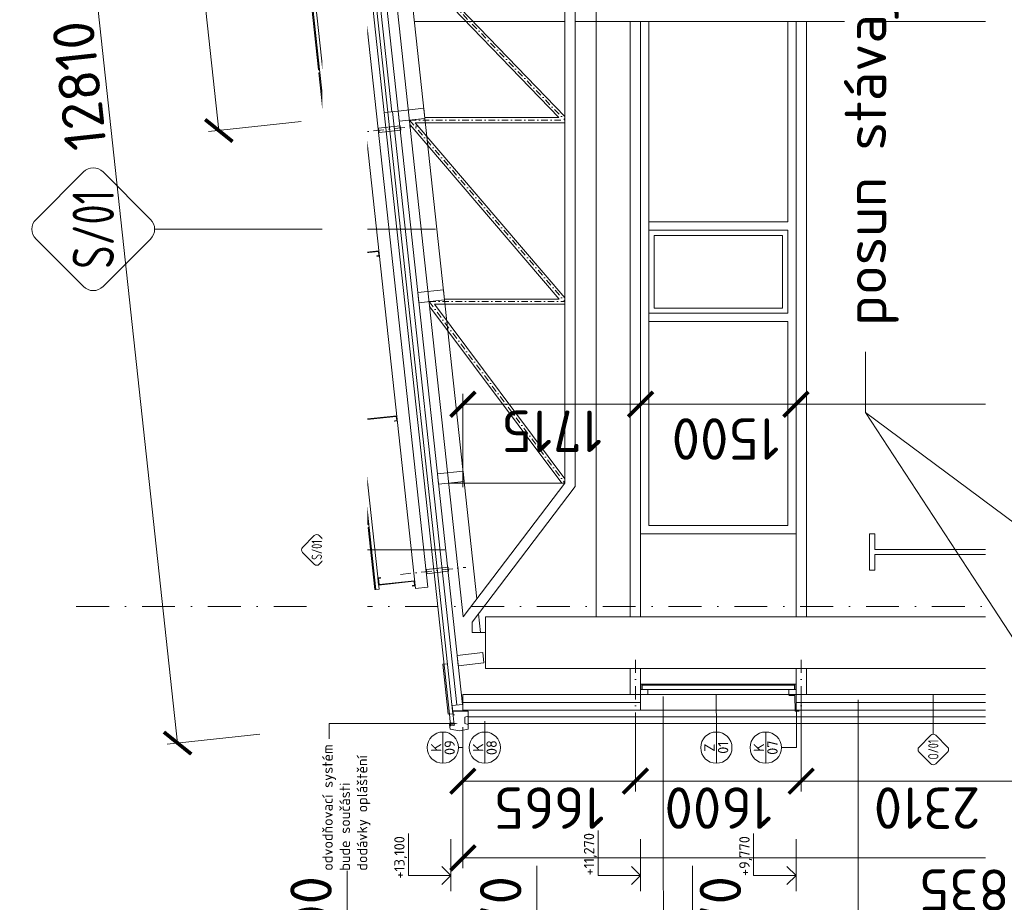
# Model space of a CAD drawing. Header units: millimetres. Extents: x -29085 to 3627694, y -159961 to 2281735.
# Tile 15 of 229: x 115632 to 125134, y 91430 to 99942. Entities that reach past the tile are written whole.
import ezdxf
from ezdxf import colors
from ezdxf.entities.mleader import LeaderData, LeaderLine
from ezdxf.enums import TextEntityAlignment as Align
from ezdxf.math import Vec2, Vec3

# ---------------------------------------------------------------- set-up
doc = ezdxf.new("R2010")
doc.units = ezdxf.units.MM
doc.linetypes.add('CENTERX2', pattern=[101.6, 63.5, -12.7, 12.7, -12.7])
doc.linetypes.add('DASHDOT', pattern=[25.4, 12.7, -6.35, 0, -6.35])
for name, color, linetype, lineweight in [('A99_FVE_řez', 6, 'Continuous', 5), ('A99_N_kce-pohl', 1, 'Continuous', 9), ('A99_N_kce-rez-sil', 6, 'Continuous', 18), ('A99_N_kce-rez-ten', 4, 'Continuous', 9), ('A99_N_koty-200', 5, 'Continuous', 5), ('A99_N_koty-200-vysk', 6, 'Continuous', 9), ('A99_N_koty-50-vysk', 160, 'Continuous', 9), ('A99_N_sraf', 252, 'Continuous', 0), ('A99_N_txt-popis-50', 240, 'Continuous', 9), ('A99_N_znaceni 200', 5, 'Continuous', 5), ('A99_N_znaceni 50', 5, 'Continuous', 5), ('A99_S_kce-pohl', 7, 'Continuous', 5), ('A99_S_kce-rez-sil', 7, 'Continuous', 15), ('A99_S_osy', 1, 'CENTERX2', 5)]:
    doc.layers.add(name, color=color, linetype=linetype, lineweight=lineweight)
doc.styles.add('A99_kota', font='isocpeur.ttf', dxfattribs={"height": 2})
doc.styles.add('A99_popis', font='isocpeur.ttf')
doc.linetypes.add('IZOLACE', pattern='A,0.00254,-2.54,[134,ltypeshp.shx,S=2.54,R=0,X=-2.54,Y=0],-5.08,[134,ltypeshp.shx,S=2.54,R=180,X=2.54,Y=0],-2.54', length=10.16254)
doc.dimstyles.new('A99_kota_200 new', dxfattribs={"dimscale": 200, "dimtxt": 2, "dimasz": 1.2, "dimexe": 0.5, "dimexo": 1.5, "dimgap": 0.3, "dimtad": 1, "dimdec": 0, "dimzin": 3, "dimdsep": 46, "dimtxsty": 'A99_kota', "dimblk": 'ARCHTICK', "dimcen": 2.5, "dimazin": 2, "dimtfac": 0.75, "dimtdec": 0, "dimtmove": 2, "dimatfit": 0, "dimfxl": 4, "dimfxlon": 1, "dimtolj": 1, "dimtzin": 0, "dimlwd": 5, "dimlwe": 5, "dimarcsym": 0})

# ---------------------------------------------------------------- blocks, each defined once
blk = doc.blocks.new('_ArchTick')
at = {"color": 0, "linetype": 'ByBlock', "const_width": 0.15}
blk.add_lwpolyline([(-0.5, -0.5), (0.5, 0.5)], dxfattribs=at)
blk = doc.blocks.new('*D356')
at = {"layer": 'A99_N_koty-200', "color": 0, "linetype": 'Continuous', "lineweight": 5, "transparency": 16777216}
for p, q in [((121624, 96233.3), (121624, 96333.3)), ((123124, 96233.3), (123124, 96333.3)), ((121624, 96233.3), (123124, 96233.3))]:
    blk.add_line(p, q, dxfattribs=at)
at = {"layer": 'Defpoints', "color": 0, "linetype": 'Continuous', "transparency": 16777216}
for p in [(121624, 96233.3), (123124, 96233.3), (123124, 96233.3)]:
    blk.add_point(p, dxfattribs=at)
at = {"layer": 'A99_N_koty-200', "color": 0, "linetype": 'Continuous', "lineweight": 5, "transparency": 16777216, "xscale": 240, "yscale": 240, "zscale": 240, "rotation": 180}
blk.add_blockref('_ArchTick', (121624, 96233.3), dxfattribs=at)
at = {"layer": 'A99_N_koty-200', "color": 0, "linetype": 'Continuous', "lineweight": 5, "transparency": 16777216, "xscale": 240, "yscale": 240, "zscale": 240}
blk.add_blockref('_ArchTick', (123124, 96233.3), dxfattribs=at)
at = {"layer": 'A99_N_koty-200', "color": 0, "linetype": 'Continuous', "transparency": 16777216, "insert": (122444, 95898.3), "char_height": 400, "attachment_point": 5, "rotation": 180, "style": 'A99_kota'}
blk.add_mtext('\\A1;1500', dxfattribs=at)
blk = doc.blocks.new('*D358')
at = {"layer": 'A99_N_koty-200', "color": 0, "linetype": 'Continuous', "lineweight": 5, "transparency": 16777216}
for p, q in [((123124, 95433.3), (123124, 96333.3)), ((132894, 95433.3), (132894, 96333.3)), ((123124, 96233.3), (132894, 96233.3))]:
    blk.add_line(p, q, dxfattribs=at)
at = {"layer": 'Defpoints', "color": 0, "linetype": 'Continuous', "transparency": 16777216}
for p in [(132894, 96233.3), (132894, 94538.3), (123124, 93333.3)]:
    blk.add_point(p, dxfattribs=at)
at = {"layer": 'A99_N_koty-200', "color": 0, "linetype": 'Continuous', "lineweight": 5, "transparency": 16777216, "xscale": 240, "yscale": 240, "zscale": 240, "rotation": 180}
blk.add_blockref('_ArchTick', (123124, 96233.3), dxfattribs=at)
at = {"layer": 'A99_N_koty-200', "color": 0, "linetype": 'Continuous', "lineweight": 5, "transparency": 16777216, "xscale": 240, "yscale": 240, "zscale": 240}
blk.add_blockref('_ArchTick', (132894, 96233.3), dxfattribs=at)
at = {"layer": 'A99_N_koty-200', "color": 0, "linetype": 'Continuous', "transparency": 16777216, "insert": (126286.5, 95955.8), "char_height": 400, "attachment_point": 5, "rotation": 180, "style": 'A99_kota'}
blk.add_mtext('\\A1;9770', dxfattribs=at)
blk = doc.blocks.new('*D360')
at = {"layer": 'A99_N_koty-200', "color": 0, "linetype": 'Continuous', "lineweight": 5, "transparency": 16777216}
for p, q in [((119909, 95433.3), (119909, 96333.3)), ((121624, 95433.3), (121624, 96333.3)), ((121624, 96233.3), (119909, 96233.3))]:
    blk.add_line(p, q, dxfattribs=at)
at = {"layer": 'Defpoints', "color": 0, "linetype": 'Continuous', "transparency": 16777216}
for p in [(119909, 96233.3), (119909, 93333.3), (121624, 93333.3)]:
    blk.add_point(p, dxfattribs=at)
at = {"layer": 'A99_N_koty-200', "color": 0, "linetype": 'Continuous', "lineweight": 5, "transparency": 16777216, "xscale": 240, "yscale": 240, "zscale": 240, "rotation": 180}
blk.add_blockref('_ArchTick', (119909, 96233.3), dxfattribs=at)
at = {"layer": 'A99_N_koty-200', "color": 0, "linetype": 'Continuous', "lineweight": 5, "transparency": 16777216, "xscale": 240, "yscale": 240, "zscale": 240}
blk.add_blockref('_ArchTick', (121624, 96233.3), dxfattribs=at)
at = {"layer": 'A99_N_koty-200', "color": 0, "linetype": 'Continuous', "transparency": 16777216, "insert": (120766.5, 95973.3), "char_height": 400, "attachment_point": 5, "rotation": 180, "style": 'A99_kota'}
blk.add_mtext('\\A1;1715', dxfattribs=at)
blk = doc.blocks.new('*D362')
at = {"layer": 'A99_N_koty-200', "color": 0, "linetype": 'Continuous', "lineweight": 5, "transparency": 16777216}
for p, q in [((119909, 92658.3), (119909, 91758.3)), ((132744, 92658.3), (132744, 91758.3)), ((119909, 91858.3), (132744, 91858.3))]:
    blk.add_line(p, q, dxfattribs=at)
at = {"layer": 'Defpoints', "color": 0, "linetype": 'Continuous', "transparency": 16777216}
for p in [(119909, 93333.3), (132744, 93333.3), (132744, 91858.3)]:
    blk.add_point(p, dxfattribs=at)
at = {"layer": 'A99_N_koty-200', "color": 0, "linetype": 'Continuous', "lineweight": 5, "transparency": 16777216, "xscale": 240, "yscale": 240, "zscale": 240, "rotation": 180}
blk.add_blockref('_ArchTick', (119909, 91858.3), dxfattribs=at)
at = {"layer": 'A99_N_koty-200', "color": 0, "linetype": 'Continuous', "lineweight": 5, "transparency": 16777216, "xscale": 240, "yscale": 240, "zscale": 240}
blk.add_blockref('_ArchTick', (132744, 91858.3), dxfattribs=at)
at = {"layer": 'A99_N_koty-200', "color": 0, "linetype": 'Continuous', "transparency": 16777216, "insert": (124984, 91548.3), "char_height": 400, "attachment_point": 5, "rotation": 180, "style": 'A99_kota'}
blk.add_mtext('\\A1;12835', dxfattribs=at)
blk = doc.blocks.new('*U67')
at = {"color": 0, "linetype": 'ByBlock', "lineweight": -2}
blk.add_line((-3, 0), (7, 0), dxfattribs=at)
for points in [[(0, 0), (0, 5), (0, 5), (9.7, 5)], [(-1.75, 1.75), (0, 0), (1.75, 1.75)]]:
    blk.add_lwpolyline(points, dxfattribs=at)
at = {"color": 0, "linetype": 'ByBlock', "lineweight": -2, "style": 'A99_kota'}
blk.add_attdef('POPIS_001', (9.2, 6.3), '', height=2, rotation=360, dxfattribs=at)
blk.add_attdef('VYSKA', text='', height=2, rotation=360, dxfattribs=at).set_placement((9.2, 4.25), align=Align.TOP_RIGHT)
blk = doc.blocks.new('*U38')
at = {"color": 0, "linetype": 'ByBlock', "lineweight": -2}
blk.add_line((-3, 0), (7, 0), dxfattribs=at)
for points in [[(0, 0), (0, 5), (0, 5), (9.7, 5)], [(-1.75, 1.75), (0, 0), (1.75, 1.75)]]:
    blk.add_lwpolyline(points, dxfattribs=at)
at = {"color": 0, "linetype": 'ByBlock', "lineweight": -2, "style": 'A99_kota'}
blk.add_attdef('VYSKA', text='', height=2, dxfattribs=at).set_placement((9.2, 7.75), align=Align.TOP_RIGHT)
blk.add_attdef('POPIS_001', (9.2, 2.5), '', height=2, dxfattribs=at)
blk = doc.blocks.new('*U43')
at = {"color": 0, "linetype": 'ByBlock', "lineweight": -2}
blk.add_line((-3, 0), (7, 0), dxfattribs=at)
for points in [[(0, 0), (0, 8.2), (0, 8.2), (8.1, 8.2)], [(-1.75, 1.75), (0, 0), (1.75, 1.75)]]:
    blk.add_lwpolyline(points, dxfattribs=at)
at = {"color": 0, "linetype": 'ByBlock', "lineweight": -2, "style": 'A99_kota'}
blk.add_attdef('VYSKA', text='', height=2, dxfattribs=at).set_placement((7.6, 10.95), align=Align.TOP_RIGHT)
blk.add_attdef('POPIS_001', (7.6, 5.7), '', height=2, dxfattribs=at)
blk = doc.blocks.new('*U44')
at = {"color": 0, "linetype": 'ByBlock', "lineweight": -2}
blk.add_line((-3, 0), (7, 0), dxfattribs=at)
for points in [[(0, 0), (0, 8.2), (0, 8.2), (8.7, 8.2)], [(-1.75, 1.75), (0, 0), (1.75, 1.75)]]:
    blk.add_lwpolyline(points, dxfattribs=at)
at = {"color": 0, "linetype": 'ByBlock', "lineweight": -2, "style": 'A99_kota'}
blk.add_attdef('VYSKA', text='', height=2, dxfattribs=at).set_placement((8.2, 10.95), align=Align.TOP_RIGHT)
blk.add_attdef('POPIS_001', (8.2, 5.7), '', height=2, dxfattribs=at)
blk = doc.blocks.new('*D160')
at = {"layer": 'A99_N_koty-200', "color": 0, "linetype": 'Continuous', "lineweight": 5, "transparency": 16777216}
for p, q in [((121574, 93133.3), (121574, 92498.7)), ((119909, 93033.3), (119909, 92498.7)), ((119909, 92598.7), (121574, 92598.7))]:
    blk.add_line(p, q, dxfattribs=at)
at = {"layer": 'Defpoints', "color": 0, "linetype": 'Continuous', "transparency": 16777216}
for p in [(121574, 93433.3), (119909, 93333.3), (121574, 92598.7)]:
    blk.add_point(p, dxfattribs=at)
at = {"layer": 'A99_N_koty-200', "color": 0, "linetype": 'Continuous', "lineweight": 5, "transparency": 16777216, "xscale": 240, "yscale": 240, "zscale": 240}
for p, rotation in [((119909, 92598.7), 179.9999999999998), ((121574, 92598.7), 359.9999999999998)]:
    blk.add_blockref('_ArchTick', p, dxfattribs=dict(at, rotation=rotation))
at = {"layer": 'A99_N_koty-200', "color": 0, "linetype": 'Continuous', "transparency": 16777216, "insert": (120741.5, 92338.7), "char_height": 400, "attachment_point": 5, "rotation": 180, "style": 'A99_kota'}
blk.add_mtext('\\A1;1665', dxfattribs=at)
blk = doc.blocks.new('*D162')
at = {"layer": 'A99_N_koty-200', "color": 0, "linetype": 'Continuous', "lineweight": 5, "transparency": 16777216}
for p, q in [((121574, 93133.3), (121574, 92498.7)), ((123174, 93133.3), (123174, 92498.7)), ((121574, 92598.7), (123174, 92598.7))]:
    blk.add_line(p, q, dxfattribs=at)
at = {"layer": 'Defpoints', "color": 0, "linetype": 'Continuous', "transparency": 16777216}
for p in [(121574, 93433.3), (123174, 93433.3), (123174, 92598.7)]:
    blk.add_point(p, dxfattribs=at)
at = {"layer": 'A99_N_koty-200', "color": 0, "linetype": 'Continuous', "lineweight": 5, "transparency": 16777216, "xscale": 240, "yscale": 240, "zscale": 240}
for p, rotation in [((121574, 92598.7), 179.9999999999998), ((123174, 92598.7), 359.9999999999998)]:
    blk.add_blockref('_ArchTick', p, dxfattribs=dict(at, rotation=rotation))
at = {"layer": 'A99_N_koty-200', "color": 0, "linetype": 'Continuous', "transparency": 16777216, "insert": (122374, 92338.7), "char_height": 400, "attachment_point": 5, "rotation": 180, "style": 'A99_kota'}
blk.add_mtext('\\A1;1600', dxfattribs=at)
blk = doc.blocks.new('*U51')
at = {"color": 0}
for p, q in [((-0.721, 4.139), (-4.149, 0.711)), ((4.139, 0.711), (0.711, 4.139)), ((-4.149, -0.721), (-0.721, -4.149)), ((0.711, -4.149), (4.139, -0.721)), ((-0.005, -4.445), (-0.005, -24.78))]:
    blk.add_line(p, q, dxfattribs=at)
for centre, start, end in [((-0.005, 3.424), 45, 135), ((-3.433, -0.005), 135, 225), ((3.424, -0.005), 315, 45), ((-0.005, -3.433), 225, 315)]:
    blk.add_arc(centre, 1.012, start, end, dxfattribs=at)
at = {"color": 0, "linetype": 'ByBlock', "style": 'A99_popis', "width": 0.953108}
blk.add_attdef('SKLADBA', text='', height=3, rotation=0.01026, dxfattribs=at).set_placement((-2.863, -1.506), (2.855, -1.505), align=Align.FIT)
blk = doc.blocks.new('*U54')
at = {"color": 0}
for p, q in [((-0.721, 4.139), (-4.149, 0.711)), ((4.139, 0.711), (0.711, 4.139)), ((4.436, -0.005), (31.7, -0.005)), ((-4.149, -0.721), (-0.721, -4.149)), ((0.711, -4.149), (4.139, -0.721))]:
    blk.add_line(p, q, dxfattribs=at)
for centre, start, end in [((-0.005, 3.424), 45, 135), ((-3.433, -0.005), 135, 225), ((3.424, -0.005), 315, 45), ((-0.005, -3.433), 225, 315)]:
    blk.add_arc(centre, 1.012, start, end, dxfattribs=at)
at = {"color": 0, "linetype": 'ByBlock', "style": 'A99_popis', "width": 0.953108}
blk.add_attdef('SKLADBA', text='', height=3, rotation=0.01026, dxfattribs=at).set_placement((-2.863, -1.506), (2.855, -1.505), align=Align.FIT)
blk = doc.blocks.new('*U62')
at = {"color": 0}
for p, q in [((-0.72, 4.14), (-4.15, 0.71)), ((4.14, 0.71), (0.71, 4.14)), ((-4.15, -0.72), (-0.72, -4.15)), ((0.71, -4.15), (4.14, -0.72)), ((4.44, 0), (15.9, 0))]:
    blk.add_line(p, q, dxfattribs=at)
for centre, start, end in [((0, 3.42), 45, 135), ((-3.43, 0), 135, 225), ((3.42, 0), 315, 45), ((0, -3.43), 225, 315)]:
    blk.add_arc(centre, 1.01, start, end, dxfattribs=at)
at = {"color": 0, "linetype": 'ByBlock', "style": 'A99_popis', "width": 0.953108}
blk.add_attdef('SKLADBA', text='', height=3, rotation=0.0103, dxfattribs=at).set_placement((-2.86, -1.51), (2.86, -1.5), align=Align.FIT)
blk = doc.blocks.new('*U66')
at = {"color": 0}
for p, q in [((-0.72, 4.14), (-4.15, 0.71)), ((4.14, 0.71), (0.71, 4.14)), ((-4.15, -0.72), (-0.72, -4.15)), ((0.71, -4.15), (4.14, -0.72)), ((0, -4.45), (0, -37.06))]:
    blk.add_line(p, q, dxfattribs=at)
for centre, start, end in [((0, 3.42), 45, 135), ((-3.43, 0), 135, 225), ((3.42, 0), 315, 45), ((0, -3.43), 225, 315)]:
    blk.add_arc(centre, 1.01, start, end, dxfattribs=at)
at = {"color": 0, "linetype": 'ByBlock', "style": 'A99_popis', "width": 0.953108}
blk.add_attdef('SKLADBA', text='', height=3, rotation=0.0103, dxfattribs=at).set_placement((-2.86, -1.51), (2.86, -1.5), align=Align.FIT)
blk = doc.blocks.new('*D557')
at = {"layer": 'A99_N_koty-200', "color": 0, "linetype": 'Continuous', "lineweight": 5, "transparency": 16777216}
for p, q in [((117791.6, 104109), (116896.8, 104012)), ((117554.3, 98872.9), (116996.2, 104022.8)), ((118349.6, 98959.1), (117454.9, 98862.2))]:
    blk.add_line(p, q, dxfattribs=at)
at = {"layer": 'Defpoints', "color": 0, "linetype": 'Continuous', "transparency": 16777216}
for p in [(118591.9, 104195.7), (116996.2, 104022.8), (119184.7, 99049.6)]:
    blk.add_point(p, dxfattribs=at)
at = {"layer": 'A99_N_koty-200', "color": 0, "linetype": 'Continuous', "lineweight": 5, "transparency": 16777216, "xscale": 240, "yscale": 240, "zscale": 240}
for p, rotation in [((116996.2, 104022.8), 96.1848103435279), ((117554.3, 98872.9), 276.1848103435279)]:
    blk.add_blockref('_ArchTick', p, dxfattribs=dict(at, rotation=rotation))
at = {"layer": 'A99_N_koty-200', "color": 0, "linetype": 'Continuous', "transparency": 16777216, "insert": (117016.8, 101419.8), "char_height": 400, "attachment_point": 5, "rotation": 96.18481, "style": 'A99_kota'}
blk.add_mtext('\\A1;5180', dxfattribs=at)
blk = doc.blocks.new('*D635')
at = {"layer": 'A99_N_koty-200', "color": 0, "linetype": 'Continuous', "lineweight": 5, "transparency": 16777216}
for p, q in [((123174, 93383.3), (123174, 92498.7)), ((125484.2, 93134.8), (125484.2, 92498.7)), ((125484.2, 92598.7), (123174, 92598.7))]:
    blk.add_line(p, q, dxfattribs=at)
at = {"layer": 'Defpoints', "color": 0, "linetype": 'Continuous', "transparency": 16777216}
for p in [(123174, 93683.3), (125484.2, 93434.8), (123174, 92598.7)]:
    blk.add_point(p, dxfattribs=at)
at = {"layer": 'A99_N_koty-200', "color": 0, "linetype": 'Continuous', "lineweight": 5, "transparency": 16777216, "xscale": 240, "yscale": 240, "zscale": 240, "rotation": 180}
blk.add_blockref('_ArchTick', (123174, 92598.7), dxfattribs=at)
at = {"layer": 'A99_N_koty-200', "color": 0, "linetype": 'Continuous', "lineweight": 5, "transparency": 16777216, "xscale": 240, "yscale": 240, "zscale": 240}
blk.add_blockref('_ArchTick', (125484.2, 92598.7), dxfattribs=at)
at = {"layer": 'A99_N_koty-200', "color": 0, "linetype": 'Continuous', "transparency": 16777216, "insert": (124389, 92338.7), "char_height": 400, "attachment_point": 5, "rotation": 180, "style": 'A99_kota'}
blk.add_mtext('\\A1;2310', dxfattribs=at)
blk = doc.blocks.new('*U28')
at = {"color": 0, "linetype": 'ByBlock'}
blk.add_line((-3.02, 0), (3.02, 0), dxfattribs=at)
blk.add_circle((0, 0), 3.02, dxfattribs=at)
at = {"color": 0, "linetype": 'ByBlock', "style": 'A99_popis'}
for tag, p in [('KATEGORIE', (0, 1.31)), ('PRVEK', (0, -1.3))]:
    blk.add_attdef(tag, text='', height=2, dxfattribs=at).set_placement(p, align=Align.MIDDLE_CENTER)
blk = doc.blocks.new('*D641')
at = {"layer": 'A99_N_koty-200', "color": 0, "linetype": 'Continuous', "lineweight": 5, "transparency": 16777216}
for p, q in [((116571.3, 105787.3), (115676.5, 105690.3)), ((117156, 92965.6), (115775.9, 105701.1)), ((117951.3, 93051.8), (117056.6, 92954.9))]:
    blk.add_line(p, q, dxfattribs=at)
at = {"layer": 'Defpoints', "color": 0, "linetype": 'Continuous', "transparency": 16777216}
for p in [(117573.8, 105895.9), (115775.9, 105701.1), (118953.9, 93160.5)]:
    blk.add_point(p, dxfattribs=at)
at = {"layer": 'A99_N_koty-200', "color": 0, "linetype": 'Continuous', "lineweight": 5, "transparency": 16777216, "xscale": 240, "yscale": 240, "zscale": 240}
for p, rotation in [((115775.9, 105701.1), 96.1848103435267), ((117156, 92965.6), 276.1848103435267)]:
    blk.add_blockref('_ArchTick', p, dxfattribs=dict(at, rotation=rotation))
at = {"layer": 'A99_N_koty-200', "color": 0, "linetype": 'Continuous', "transparency": 16777216, "insert": (116207.5, 99305.4), "char_height": 400, "attachment_point": 5, "rotation": 96.18481, "style": 'A99_kota'}
blk.add_mtext('\\A1;12810', dxfattribs=at)

msp = doc.modelspace()

# ---------------------------------------------------------------- linework, layer by layer
at = {"layer": 'A99_FVE_řez', "lineweight": 5, "ltscale": 2}
for points in [[(119451.1, 94456.6), (118211.1, 105899.6), (118330.4, 105912.5), (119570.4, 94469.5)], [(119099.9, 94448.7), (117870.7, 105792.3), (117840.8, 105789.1), (119070.1, 94445.5)], [(118462.2, 100055.1), (118452.3, 100054), (118516.9, 99457.5), (118526.8, 99458.6)], [(118529.8, 99431.3), (118519.9, 99430.2), (118584.5, 98833.7), (118594.4, 98834.8)], [(118582.9, 99266), (118576.5, 99325.7), (118596.3, 99327.8), (118595.8, 99332.8), (118570.9, 99330.1), (118578.5, 99260.5), (118921.5, 99297.7), (118925.8, 99257.9), (118905.9, 99255.8), (118906.4, 99250.8), (118931.3, 99253.5), (118925.9, 99303.2), (118582.9, 99266)], [(118662.9, 98203.5), (118652.9, 98202.4), (118588.3, 98798.9), (118598.2, 98800)], [(118730.5, 97579.6), (118720.5, 97578.5), (118655.9, 98175.1), (118665.8, 98176.1)], [(118755.3, 97675.4), (118748.8, 97735), (118768.7, 97737.2), (118768.2, 97742.1), (118743.3, 97739.4), (118750.9, 97669.8), (119093.9, 97707), (119098.2, 97667.2), (119078.3, 97665.1), (119078.8, 97660.1), (119103.7, 97662.8), (119098.3, 97712.5), (118755.3, 97675.4)], [(118798.9, 96948.3), (118788.9, 96947.2), (118724.3, 97543.7), (118734.2, 97544.8)], [(118866.5, 96324.5), (118856.5, 96323.4), (118791.9, 96919.9), (118801.8, 96921)], [(118934.4, 95698.1), (118924.4, 95697.1), (118859.8, 96293.6), (118869.7, 96294.6)], [(118927.7, 96084.7), (118921.2, 96144.3), (118941.1, 96146.5), (118940.6, 96151.4), (118915.7, 96148.7), (118923.2, 96079.2), (119266.2, 96116.3), (119270.5, 96076.6), (119250.7, 96074.4), (119251.2, 96069.4), (119276.1, 96072.1), (119270.7, 96121.8), (118927.7, 96084.7)], [(119002, 95074.3), (118992, 95073.2), (118927.4, 95669.7), (118937.3, 95670.8)], [(119069.8, 94448), (119059.9, 94446.9), (118995.3, 95043.4), (119005.2, 95044.5)], [(119100.1, 94494), (119093.6, 94553.6), (119113.5, 94555.8), (119112.9, 94560.8), (119088.1, 94558.1), (119095.6, 94488.5), (119438.6, 94525.6), (119442.9, 94485.9), (119423, 94483.7), (119423.6, 94478.7), (119448.4, 94481.4), (119443, 94531.1), (119100.1, 94494)]]:
    msp.add_lwpolyline(points, close=True, dxfattribs=at)
at = {"layer": 'A99_FVE_řez', "linetype": 'DASHDOT', "lineweight": 5, "ltscale": 8}
for points in [[(118844.7, 98847.7), (119476, 98916.1)], [(119305.9, 94591.7), (119937.2, 94660.1)]]:
    msp.add_lwpolyline(points, dxfattribs=at)
at = {"layer": 'A99_FVE_řez', "lineweight": 5}
for points in [[(119096, 98895), (119100.3, 98855.3), (119309.1, 98877.9), (119304.8, 98917.7)], [(119561.5, 94599.3), (119557.2, 94639.1), (119766, 94661.7), (119770.3, 94621.9)]]:
    msp.add_lwpolyline(points, close=True, dxfattribs=at)
at = {"layer": 'A99_N_kce-pohl'}
for p, q in [((121624, 94983.3), (121624, 99923.3)), ((121704, 95063.3), (121704, 99923.3)), ((121704, 99923.3), (121704, 97990.8)), ((123044, 97990.8), (123044, 99923.3)), ((123124, 99923.3), (123124, 94983.3)), ((123044, 97990.8), (121704, 97990.8)), ((121704, 97910.8), (121704, 97110.8)), ((123044, 97910.8), (121704, 97910.8)), ((123044, 97110.8), (123044, 97910.8)), ((123044, 97110.8), (121704, 97110.8)), ((121704, 97030.8), (121704, 95063.3)), ((123044, 97030.8), (121704, 97030.8)), ((123044, 95063.3), (123044, 97030.8)), ((123044, 95063.3), (123044, 97030.8)), ((121704, 95063.3), (122334, 95063.3)), ((121704, 95063.3), (123044, 95063.3)), ((123124, 94983.3), (121624, 94983.3))]:
    msp.add_line(p, q, dxfattribs=at)
msp.add_lwpolyline([(122994, 97860.8), (122994, 97160.8), (121754, 97160.8), (121754, 97860.8)], close=True, dxfattribs=at)
at = {"layer": 'A99_N_kce-pohl', "color": 1, "linetype": 'Continuous', "lineweight": 5}
for points in [[(119716.4, 93725.9), (119761.1, 93730.8)], [(119716.4, 93725.9), (119768.6, 93243.7)], [(123054, 93423.3), (123111.5, 93423.3), (123116.5, 93273.3), (123154, 93273.3)], [(123124, 93433.3), (123124, 93283.3)], [(119768.6, 93243.7), (119813.4, 93248.6)], [(119829, 93239.2), (119816.9, 93239.1), (119812.4, 93273.3), (119959, 93273.3), (119959, 93098.3), (119876.5, 93083.7), (119786.1, 93099.1), (119781.1, 93144.7), (119785.2, 93145.1), (119787.4, 93125.2)], [(119812.2, 93269.5), (119814.2, 93254.3), (119816.4, 93254.6), (119812.6, 93276.7), (119925.2, 93276.5), (119925.2, 93279.8), (119909, 93279.8)], [(119959, 93145.8), (119929, 93155.8), (119929, 93215.8), (119959, 93225.8)]]:
    msp.add_lwpolyline(points, dxfattribs=at)
at = {"layer": 'A99_N_kce-pohl', "color": 1, "lineweight": 5}
for points in [[(121624, 93533.3), (123124, 93533.3)], [(121639, 93483.3), (121639, 93523.3)], [(121641.5, 93523.3), (123074, 93523.3)], [(123109, 93483.3), (123109, 93523.3)], [(121694, 93483.3), (123054, 93483.3)], [(121694, 93433.3), (123054, 93433.3)], [(121624, 93283.3), (123124, 93283.3)]]:
    msp.add_lwpolyline(points, dxfattribs=at)
at = {"layer": 'A99_N_kce-pohl', "color": 1, "linetype": 'Continuous', "lineweight": 5}
msp.add_lwpolyline([(119959, 93153.3), (119959, 93218.3), (132961.5, 93218.3), (132961.5, 93153.3)], close=True, dxfattribs=at)
at = {"layer": 'A99_N_kce-rez-sil', "lineweight": 5}
for p, q in [((119149.9, 99046.6), (118591.9, 104195.7)), ((118626.7, 104199.5), (119184.7, 99049.6)), ((118666.4, 104203.8), (119224.5, 99053.9)), ((119778.6, 93244.8), (119149.9, 99046.6))]:
    msp.add_line(p, q, dxfattribs=at)
at = {"layer": 'A99_N_kce-rez-sil'}
for p, q in [((119813.4, 93248.6), (119184.7, 99049.6)), ((119904.2, 93338.9), (119284.1, 99061.1))]:
    msp.add_line(p, q, dxfattribs=at)
at = {"layer": 'A99_N_kce-rez-sil', "lineweight": 5}
msp.add_lwpolyline([(119184.7, 99049.6), (119149.9, 99045.8)], dxfattribs=at)
at = {"layer": 'A99_N_kce-rez-sil'}
for points in [[(119184.7, 99049.6), (119284.2, 99060.4)], [(119909, 93433.3), (121624, 93433.3)], [(119909, 93283.3), (119909, 93433.3)], [(121624, 93433.3), (121624, 93283.3)], [(123124, 93433.3), (127884, 93433.3)], [(119909, 93283.3), (121624, 93283.3)], [(123124, 93283.3), (127884, 93283.3)]]:
    msp.add_lwpolyline(points, dxfattribs=at)
at = {"layer": 'A99_N_kce-rez-sil', "lineweight": 13}
for points in [[(121639, 93485.8), (121636.5, 93485.8), (121636.5, 93525.8), (121676.5, 93525.8), (121676.5, 93523.3), (121639, 93523.3), (121639, 93485.8)], [(123109, 93485.8), (123111.5, 93485.8), (123111.5, 93525.8), (123071.5, 93525.8), (123071.5, 93523.3), (123109, 93523.3), (123109, 93485.8)]]:
    msp.add_lwpolyline(points, dxfattribs=at)
for points in [[(121624, 93433.3), (121694, 93433.3), (121694, 93483.3), (121624, 93483.3)], [(123124, 93433.3), (123054, 93433.3), (123054, 93483.3), (123124, 93483.3)]]:
    msp.add_lwpolyline(points, close=True, dxfattribs=at)
at = {"layer": 'A99_N_kce-rez-sil', "color": 1}
msp.add_lwpolyline([(119904.2, 93338.9), (119804.8, 93328.1)], dxfattribs=at)
at = {"layer": 'A99_N_kce-rez-ten', "color": 1}
for points in [[(119825.8, 93134.2), (119804.8, 93328.1)], [(119791, 93130.5), (119778.6, 93244.8)], [(119825.8, 93134.2), (119791, 93130.5)]]:
    msp.add_lwpolyline(points, dxfattribs=at)
at = {"layer": 'A99_N_sraf', "color": 1, "linetype": 'IZOLACE', "lineweight": 0, "ltscale": 3}
msp.add_lwpolyline([(119849.5, 93333), (119229.4, 99055.2)], dxfattribs=at)
at = {"layer": 'A99_N_sraf', "color": 1, "linetype": 'IZOLACE', "lineweight": 0, "ltscale": 6}
for points in [[(121624, 93358.3), (119909, 93358.3)], [(123124, 93358.3), (127884, 93358.3)]]:
    msp.add_lwpolyline(points, dxfattribs=at)
at = {"layer": 'A99_N_znaceni 200'}
msp.add_lwpolyline([(121842.7, 93413.3), (121844.4, 89672.2)], dxfattribs=at)
at = {"layer": 'A99_N_znaceni 50', "lineweight": 5}
msp.add_lwpolyline([(122355.1, 93072.4), (122354, 93433.3)], dxfattribs=at)
at = {"layer": 'A99_N_znaceni 50'}
for points in [[(122982.4, 92921.4), (123129, 92921.4), (123129, 93273.3)], [(120121.5, 93072.4), (120121.5, 93175.3)]]:
    msp.add_lwpolyline(points, dxfattribs=at)
at = {"layer": 'A99_S_kce-pohl'}
for p, q in [((121194, 94183.3), (121194, 117783.3)), ((125034, 116983.3), (125034, 94983.3)), ((120894, 95472.5), (120894, 116494)), ((120994, 95438.8), (120994, 116527.7)), ((119913.3, 94183.3), (118634.5, 105983.3)), ((120045.4, 94356.3), (118785.4, 105983.3)), ((118726.1, 104210.2), (119284.2, 99060.4)), ((119209, 100681.9), (120835.1, 98997.5)), ((119263.5, 100697.5), (120894, 99008.5)), ((119441.5, 99923.3), (120894, 99923.3)), ((120994, 99923.3), (125034, 99923.3)), ((121524, 99923.3), (121524, 94183.3)), ((121624, 99923.3), (121624, 94183.3)), ((123124, 99923.3), (123124, 94183.3)), ((123224, 99923.3), (123224, 94183.3)), ((119399, 98928.5), (120839.6, 97247.5)), ((119448.6, 98947.5), (120894, 98947.5)), ((119448.6, 98947.5), (120894, 97260.9)), ((119542.4, 98997.5), (120835.1, 98997.5)), ((119732.1, 97247.5), (120839.6, 97247.5)), ((119589.2, 97173.7), (120862.7, 95472.5)), ((119633.9, 97197.5), (120894, 97197.5)), ((119633.9, 97197.5), (120894, 95514.2)), ((119773.6, 95472.5), (120894, 95472.5)), ((120894, 95472.5), (119913.3, 94183.3)), ((120894, 95472.5), (119913.3, 94183.3)), ((120994, 95438.8), (120000.1, 94132.2)), ((125034, 94983.3), (125034, 94183.3)), ((125034, 94983.3), (125734, 94983.3)), ((120079.8, 94033.3), (120060.5, 94211.6)), ((120128.8, 94183.3), (125034, 94183.3)), ((120000.1, 94033.3), (120000.1, 94132.2)), ((120128.8, 94033.3), (120000.1, 94033.3)), ((120128.8, 93683.3), (132744, 93683.3))]:
    msp.add_line(p, q, dxfattribs=at)
at = {"layer": 'A99_S_kce-pohl', "linetype": 'DASHDOT', "ltscale": 5}
for p, q in [((119204.6, 100722.5), (120894, 98972.5)), ((119394.3, 98972.5), (120894, 98972.5)), ((119394.3, 98972.5), (120894, 97222.5)), ((119583.9, 97222.5), (120894, 97222.5)), ((119583.9, 97222.5), (120894, 95472.5))]:
    msp.add_line(p, q, dxfattribs=at)
at = {"layer": 'A99_S_kce-pohl'}
msp.add_lwpolyline([(120128.8, 93683.3), (120128.8, 94183.3)], dxfattribs=at)
at = {"layer": 'A99_S_kce-rez-sil', "linetype": 'Continuous'}
for p, q in [((123834, 94983.3), (123834, 94633.3)), ((123834, 94983.3), (123884, 94983.3)), ((123884, 94983.3), (123884, 94833.3)), ((125034, 94983.3), (124984, 94983.3)), ((124984, 94983.3), (124984, 94833.3)), ((125034, 94983.3), (125034, 94633.3)), ((123884, 94833.3), (124984, 94833.3)), ((123884, 94783.3), (124984, 94783.3)), ((123884, 94633.3), (123884, 94783.3)), ((124984, 94633.3), (124984, 94783.3)), ((123834, 94633.3), (123884, 94633.3)), ((125034, 94633.3), (124984, 94633.3))]:
    msp.add_line(p, q, dxfattribs=at)
at = {"layer": 'A99_S_kce-rez-sil', "lineweight": 20}
for points in [[(119284.1, 99061.1), (119532.6, 99088.1), (119543.4, 98988.6), (119294.9, 98961.7)], [(119473.7, 97311.1), (119722.3, 97338.1), (119733, 97238.6), (119484.5, 97211.7)]]:
    msp.add_lwpolyline(points, close=True, dxfattribs=at)
at = {"layer": 'A99_S_kce-rez-sil', "linetype": 'Continuous', "flags": 128}
for points in [[(119663.4, 95561.1), (119911.9, 95588.1), (119922.7, 95488.6), (119674.1, 95461.7)], [(119853, 93811.1), (120101.5, 93838.1), (120112.3, 93738.6), (119863.8, 93711.7)], [(121524, 93433.3), (121524, 93683.3), (121624, 93683.3), (121624, 93433.3)], [(123124, 93433.3), (123124, 93683.3), (123224, 93683.3), (123224, 93433.3)]]:
    msp.add_lwpolyline(points, close=True, dxfattribs=at)
at = {"layer": 'A99_S_osy', "linetype": 'DASHDOT', "lineweight": 5, "ltscale": 25}
msp.add_lwpolyline([(136183.8, 94283.3), (116163.8, 94283.3)], dxfattribs=at)
at = {"layer": 'A99_S_osy', "linetype": 'DASHDOT', "lineweight": 5, "ltscale": 10}
for points in [[(121574, 93133.3), (121574, 93798.3)], [(123174, 93133.3), (123174, 93798.3)]]:
    msp.add_lwpolyline(points, dxfattribs=at)

# ---------------------------------------------------------------- block references
at = {"layer": 'A99_N_koty-200-vysk', "lineweight": 5, "xscale": 200, "yscale": 200, "zscale": 200, "rotation": 90.00000000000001}
for p, values in [((119794, 89843.3), {'VYSKA': '+13,100'}), ((121624, 89843.3), {'VYSKA': '+11,270'})]:
    msp.add_blockref('*U38', p, dxfattribs=at).add_auto_attribs(values)
at = {"layer": 'A99_N_koty-200-vysk', "lineweight": 5}
ref = msp.add_blockref('*U67', (123124, 89843.3), dxfattribs=dict(at, xscale=200, yscale=200, zscale=200, rotation=90.00000000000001))
ref.add_attrib('VYSKA', '+9,770', dxfattribs={"layer": '0', "color": 0, "linetype": 'ByBlock', "lineweight": -2, "height": 400, "rotation": 90, "style": 'A99_kota'}).set_placement((122194, 91683.3), align=Align.TOP_RIGHT)
at = {"layer": 'A99_N_koty-50-vysk', "lineweight": 5, "xscale": 50, "yscale": 50, "zscale": 50, "rotation": 90.00000000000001}
for name, p, values in [('*U43', (119794, 91688.3), {'VYSKA': '+13,100'}), ('*U44', (121624, 91688.3), {'VYSKA': '+11,270'}), ('*U43', (123124, 91688.3), {'VYSKA': '+9,770'})]:
    msp.add_blockref(name, p, dxfattribs=at).add_auto_attribs(values)
at = {"layer": 'A99_N_znaceni 200', "lineweight": 5}
ref = msp.add_blockref('*U51', (116341.7, 97921.7), dxfattribs=dict(at, xscale=133.3, yscale=133.3, zscale=133.3, rotation=89.99999999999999))
ref.add_attrib('SKLADBA', 'S/01', dxfattribs={"layer": '0', "color": 0, "linetype": 'ByBlock', "height": 400, "rotation": 90.01026, "style": 'A99_popis', "width": 0.705829}).set_placement((116542.4, 97540), (116542.3, 98302.3), align=Align.FIT)
ref = msp.add_blockref('*U54', (123722.4, 89157.6), dxfattribs=dict(at, xscale=133.3, yscale=133.3, zscale=133.3, rotation=89.99999999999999))
ref.add_attrib('SKLADBA', 'O/01', dxfattribs={"layer": '0', "color": 0, "linetype": 'ByBlock', "height": 400, "rotation": 90.01026, "style": 'A99_popis', "width": 0.705829}).set_placement((123923.1, 88775.9), (123923, 89538.2), align=Align.FIT)
at = {"layer": 'A99_N_znaceni 50', "lineweight": 5}
ref = msp.add_blockref('*U66', (118499, 94828.3), dxfattribs=dict(at, xscale=33.325, yscale=33.325, zscale=33.325, rotation=89.99999999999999))
ref.add_attrib('SKLADBA', 'S/01', dxfattribs={"layer": '0', "color": 0, "linetype": 'ByBlock', "height": 100, "rotation": 90.01026, "style": 'A99_popis', "width": 0.705829}).set_placement((118549.1, 94732.8), (118549.1, 94923.4), align=Align.FIT)
ref = msp.add_blockref('*U62', (124448.8, 92903.3), dxfattribs=dict(at, xscale=33.325, yscale=33.325, zscale=33.325, rotation=89.99999999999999))
ref.add_attrib('SKLADBA', 'O/01', dxfattribs={"layer": '0', "color": 0, "linetype": 'ByBlock', "height": 100, "rotation": 90.01026, "style": 'A99_popis', "width": 0.705829}).set_placement((124499, 92807.8), (124498.9, 92998.4), align=Align.FIT)
at = {"layer": 'A99_N_znaceni 50', "xscale": 50, "yscale": 50, "zscale": 50, "rotation": 90}
for p, values in [((120121.5, 92921.4), {'KATEGORIE': 'K', 'PRVEK': '08'}), ((122355.1, 92921.4), {'KATEGORIE': 'Z', 'PRVEK': '01'}), ((122831.5, 92921.4), {'KATEGORIE': 'K', 'PRVEK': '07'})]:
    msp.add_blockref('*U28', p, dxfattribs=at).add_auto_attribs(values)

# ---------------------------------------------------------------- dimensions: what is measured, and where the dimension line sits
at = {"layer": 'A99_N_koty-200', "linetype": 'Continuous'}
for base, p1, p2, angle, picture, middle in [((116996.2, 104022.8), (119184.7, 99049.6), (118591.9, 104195.7), 96.18481, '*D557', (117016.8, 101419.8)), ((119909, 96233.3), (121624, 93333.3), (119909, 93333.3), 180, '*D360', (120766.5, 95973.3)), ((121574, 92598.7), (119909, 93333.3), (121574, 93433.3), 180, '*D160', (120741.5, 92338.7)), ((123174, 92598.7), (121574, 93433.3), (123174, 93433.3), 180, '*D162', (122374, 92338.7))]:
    dim = msp.add_linear_dim(base=base, p1=p1, p2=p2, angle=angle, dimstyle='A99_kota_200 new', override={"dimscale": 0, "dimtix": 1, "dimtofl": 1, "dimtmove": 2, "dimatfit": 0}, dxfattribs=at)
    dim.commit()
    dim.dimension.update_dxf_attribs({"geometry": picture, "text_midpoint": middle})
for base, p1, p2, picture, middle in [((123124, 96233.3), (121624, 96233.3), (123124, 96233.3), '*D356', (122444, 95898.3)), ((132894, 96233.3), (123124, 93333.3), (132894, 94538.3), '*D358', (126286.5, 95955.8)), ((132744, 91858.3), (119909, 93333.3), (132744, 93333.3), '*D362', (124984, 91548.3))]:
    dim = msp.add_linear_dim(base=base, p1=p1, p2=p2, angle=180, dimstyle='A99_kota_200 new', override={"dimscale": 0, "dimtix": 1, "dimtofl": 1, "dimtmove": 2, "dimatfit": 0}, dxfattribs=at)
    dim.commit()
    dim.dimension.update_dxf_attribs({"geometry": picture, "text_midpoint": middle, "dimtype": 128})

# ---------------------------------------------------------------- next in the draw order: leaders
at = {"layer": 'A99_N_txt-popis-50', "lineweight": 9}
ml = msp.add_multileader_mtext('Standard', dxfattribs=at)
ml.set_content('\\A1;{\\C256;2 x nové nosníky 100x250x6\\P(obvodový plášť bude v úrovni \\P+5,000 rozdělen na dvě části.)}', color=1, style='A99_popis')
ml.set_leader_properties(color=256, linetype='ByLayer', lineweight=-1)
ml.build(insert=Vec2(0, 0))
ml.multileader.update_dxf_attribs({"dogleg_length": 1, "arrow_head_size": 300, "scale": 200})
ctx = ml.context
ctx.base_point, ctx.scale, ctx.char_height, ctx.arrow_head_size, ctx.landing_gap_size, ctx.plane_origin, ctx.plane_x_axis, ctx.plane_y_axis = Vec3(125194, 82168.3), 200, 400, 300, 250, Vec3(130377.5, 85760.8), Vec3(0, 1), Vec3(-1, 0)
notes = []
notes.append((ctx, [(1, (1, 1, 0), (125194, 90868.3), (0, -1), 740, [(0, [(127894, 93548.3)], 0, [])])]))
ctx.mtext.insert, ctx.mtext.text_direction, ctx.mtext.rotation, ctx.mtext.width, ctx.mtext.flow_direction = Vec3(124954, 82418.3), Vec3(0, 1), 1.570796, 7505, 5
ctx.mtext.has_bg_fill, ctx.mtext.bg_color, ctx.mtext.bg_scale_factor, ctx.mtext.bg_transparency, ctx.mtext.use_window_bg_color = 1, -1073741824, 1, 0, 1
ml = msp.add_multileader_mtext('Standard', dxfattribs=at)
ml.set_content('\\A1;{\\C256;odvodňovací systém \\Pbude součásti \\Pdodávky opláštění}', color=1, style='A99_popis')
ml.set_leader_properties(color=256, linetype='ByLayer', lineweight=-1)
ml.build(insert=Vec2(0, 0))
ml.multileader.update_dxf_attribs({"dogleg_length": 1, "arrow_head_size": 75, "scale": 50})
ctx = ml.context
ctx.base_point, ctx.scale, ctx.char_height, ctx.arrow_head_size, ctx.landing_gap_size, ctx.plane_origin, ctx.plane_x_axis, ctx.plane_y_axis = Vec3(118618.1, 91672), 50, 100, 75, 62.5, Vec3(122104.1, 85760.8), Vec3(0, 1), Vec3(-1, 0)
notes.append((ctx, [(1, (1, 1, 0), (118618.1, 93153.3), (0, -1), 146.2, [(0, [(119864.3, 93153.3)], 0, [])])]))
ctx.mtext.insert, ctx.mtext.text_direction, ctx.mtext.rotation, ctx.mtext.width, ctx.mtext.defined_height, ctx.mtext.flow_direction = Vec3(118553.1, 91734.5), Vec3(0, 1), 1.570796, 1255, 15.9, 5
ctx.mtext.has_bg_fill, ctx.mtext.bg_color, ctx.mtext.bg_scale_factor, ctx.mtext.bg_transparency, ctx.mtext.use_window_bg_color = 1, -1073741824, 1, 0, 1
for ctx, leaders in notes:
    for number, flags, end, landing, length, lines in leaders:
        leader = LeaderData()
        leader.index, (leader.has_last_leader_line, leader.has_dogleg_vector, leader.attachment_direction) = number, flags
        leader.last_leader_point, leader.dogleg_vector, leader.dogleg_length = Vec3(end), Vec3(landing), length
        for number, points, colour, breaks in lines:
            line = LeaderLine()
            line.index, line.vertices, line.color, line.breaks = number, Vec3.list(points), colors.encode_raw_color(colour), breaks
            leader.lines.append(line)
        ctx.leaders.append(leader)

# ---------------------------------------------------------------- next in the draw order: linework, layer by layer
at = {"layer": 'A99_N_znaceni 50'}
msp.add_lwpolyline([(119869, 92923.3), (119909, 92923.3), (119909, 93118.3)], dxfattribs=at)

# ---------------------------------------------------------------- next in the draw order: block references
at = {"layer": 'A99_N_znaceni 50', "xscale": 50, "yscale": 50, "zscale": 50, "rotation": 90}
msp.add_blockref('*U28', (119716.5, 92921.4), dxfattribs=at).add_auto_attribs({'KATEGORIE': 'K', 'PRVEK': '09'})

# ---------------------------------------------------------------- next in the draw order: dimensions: what is measured, and where the dimension line sits
at = {"layer": 'A99_N_koty-200', "linetype": 'Continuous'}
dim = msp.add_linear_dim(base=(115775.9, 105701.1), p1=(118953.9, 93160.5), p2=(117573.8, 105895.9), angle=96.18481, dimstyle='A99_kota_200 new', override={"dimscale": 0, "dimtix": 1, "dimtofl": 1, "dimtmove": 2, "dimatfit": 0}, dxfattribs=at)
dim.commit()
dim.dimension.update_dxf_attribs({"geometry": '*D641', "text_midpoint": (116207.5, 99305.4)})
dim = msp.add_linear_dim(base=(123174, 92598.7), p1=(125484.2, 93434.8), p2=(123174, 93683.3), angle=180, dimstyle='A99_kota_200 new', override={"dimscale": 0, "dimtix": 1, "dimtofl": 1, "dimtmove": 2, "dimatfit": 0}, dxfattribs=at)
dim.commit()
dim.dimension.update_dxf_attribs({"geometry": '*D635', "text_midpoint": (124389, 92338.7), "dimtype": 128})

# ---------------------------------------------------------------- next in the draw order: leaders
at = {"layer": 'A99_N_txt-popis-50', "lineweight": 9}
ml = msp.add_multileader_mtext('Standard', dxfattribs=at)
ml.set_content('\\A1;{\\C256;posun stávajícího nosníku o 1800mm nahoru}', color=1, style='A99_popis')
ml.set_leader_properties(color=256, linetype='ByLayer', lineweight=-1)
ml.build(insert=Vec2(0, 0))
ml.multileader.update_dxf_attribs({"dogleg_length": 1, "arrow_head_size": 300, "scale": 200})
ctx = ml.context
ctx.base_point, ctx.scale, ctx.char_height, ctx.arrow_head_size, ctx.landing_gap_size, ctx.plane_origin, ctx.plane_x_axis, ctx.plane_y_axis = Vec3(123794.1, 96738.3), 200, 400, 300, 250, Vec3(127347.5, 101135.8), Vec3(0, 1), Vec3(-1, 0)
notes = []
notes.append((ctx, [(0, (1, 1, 0), (123794.1, 96153.3), (0, 1), 585, [(0, [(125489, 93563.3)], 0, [])])]))
ctx.mtext.insert, ctx.mtext.text_direction, ctx.mtext.rotation, ctx.mtext.width, ctx.mtext.flow_direction = Vec3(123594, 96988.3), Vec3(0, 1), 1.570796, 6421.707, 5
ctx.mtext.has_bg_fill, ctx.mtext.bg_color, ctx.mtext.bg_scale_factor, ctx.mtext.bg_transparency, ctx.mtext.use_window_bg_color = 1, -1073741824, 1, 0, 1
for ctx, leaders in notes:
    for number, flags, end, landing, length, lines in leaders:
        leader = LeaderData()
        leader.index, (leader.has_last_leader_line, leader.has_dogleg_vector, leader.attachment_direction) = number, flags
        leader.last_leader_point, leader.dogleg_vector, leader.dogleg_length = Vec3(end), Vec3(landing), length
        for number, points, colour, breaks in lines:
            line = LeaderLine()
            line.index, line.vertices, line.color, line.breaks = number, Vec3.list(points), colors.encode_raw_color(colour), breaks
            leader.lines.append(line)
        ctx.leaders.append(leader)

# ---------------------------------------------------------------- next in the draw order: leaders
ml = msp.add_multileader_mtext('Standard', dxfattribs=at)
ml.set_content('\\A1;{\\C256;posun stávajícího nosníku o 1800mm nahoru}', color=1, style='A99_popis')
ml.set_leader_properties(color=256, linetype='ByLayer', lineweight=-1)
ml.build(insert=Vec2(0, 0))
ml.multileader.update_dxf_attribs({"dogleg_length": 1, "arrow_head_size": 300, "scale": 200})
ctx = ml.context
ctx.base_point, ctx.scale, ctx.char_height, ctx.arrow_head_size, ctx.landing_gap_size, ctx.plane_origin, ctx.plane_x_axis, ctx.plane_y_axis = Vec3(123794.1, 96738.3), 200, 400, 300, 250, Vec3(127802.5, 101135.8), Vec3(0, 1), Vec3(-1, 0)
notes = []
notes.append((ctx, [(0, (1, 1, 0), (123794.1, 96153.3), (0, 1), 585, [(0, [(127284, 93558.3)], 0, [])])]))
ctx.mtext.insert, ctx.mtext.text_direction, ctx.mtext.rotation, ctx.mtext.width, ctx.mtext.flow_direction = Vec3(123594, 96988.3), Vec3(0, 1), 1.570796, 6421.707, 5
ctx.mtext.has_bg_fill, ctx.mtext.bg_color, ctx.mtext.bg_scale_factor, ctx.mtext.bg_transparency, ctx.mtext.use_window_bg_color = 1, -1073741824, 1, 0, 1
for ctx, leaders in notes:
    for number, flags, end, landing, length, lines in leaders:
        leader = LeaderData()
        leader.index, (leader.has_last_leader_line, leader.has_dogleg_vector, leader.attachment_direction) = number, flags
        leader.last_leader_point, leader.dogleg_vector, leader.dogleg_length = Vec3(end), Vec3(landing), length
        for number, points, colour, breaks in lines:
            line = LeaderLine()
            line.index, line.vertices, line.color, line.breaks = number, Vec3.list(points), colors.encode_raw_color(colour), breaks
            leader.lines.append(line)
        ctx.leaders.append(leader)

doc.saveas('drawing.dxf')
